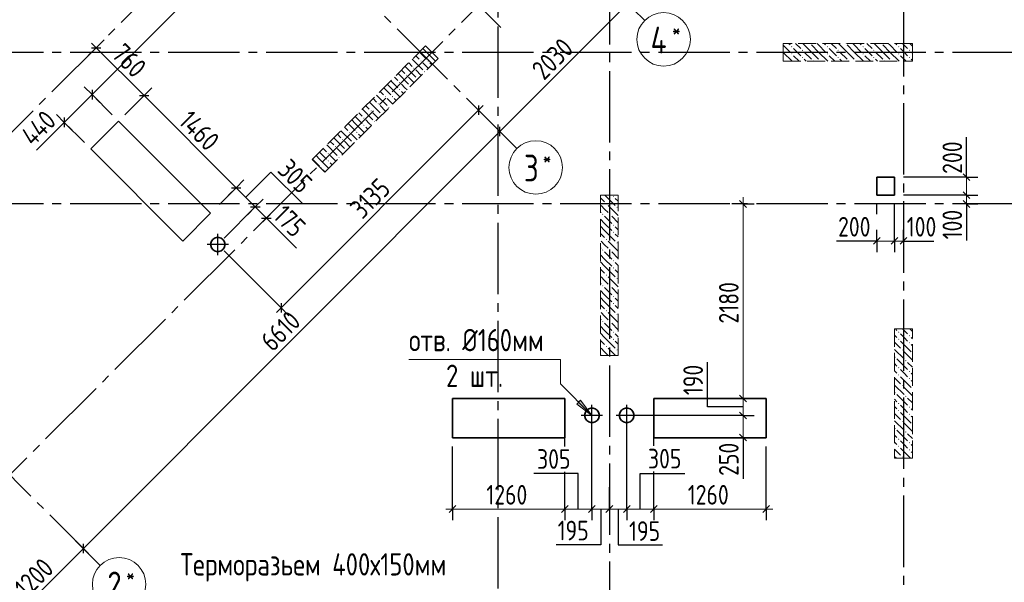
# Model space of a CAD drawing. Header units: millimetres. Extents: x 0 to 43617, y 0 to 59400.
# Tile 8 of 23: x 16458 to 27505, y 13089 to 19396. Entities that reach past the tile are written whole.
import ezdxf

# ---------------------------------------------------------------- set-up
doc = ezdxf.new("R2010")
doc.units = ezdxf.units.MM
doc.linetypes.add('______2', pattern=[270, 200, -70])
doc.linetypes.add('______5', pattern=[1100, 800, -100, 100, -100])
for name, color, linetype, lineweight in [('Standard', 7, 'Continuous', 25), ('ЖБ Перекрытие верхний уровень', 7, 'Continuous', 35), ('ЖБ Пилон', 7, 'Continuous', 35), ('Оси', 40, '______5', 18), ('Примечания', 7, 'Continuous', 25), ('Размерная выноска', 7, 'Continuous', 13)]:
    doc.layers.add(name, color=color, linetype=linetype, lineweight=lineweight)
doc.styles.add('GOST 2.304-81', font='txt')
doc.styles.add('ISOCPEUR', font='txt')

msp = doc.modelspace()

# ---------------------------------------------------------------- hatches: boundary and pattern name
at = {"layer": 'ЖБ Пилон', "linetype": 'Continuous', "lineweight": 18, "transparency": 33554687}
for points in [[(25324, 19130), (25321, 19127), (25318, 19130)], [(25724, 19130), (25721, 19127), (25718, 19130)], [(26124, 19130), (26121, 19127), (26118, 19130)], [(25114, 19093), (25121, 19100), (25127, 19093), (25121, 19087)], [(25114, 19013), (25121, 19020), (25127, 19013), (25121, 19007)], [(25234, 19053), (25241, 19060), (25247, 19053), (25241, 19047)], [(25514, 19093), (25521, 19100), (25527, 19093), (25521, 19087)], [(25514, 19013), (25521, 19020), (25527, 19013), (25521, 19007)], [(25634, 19053), (25641, 19060), (25647, 19053), (25641, 19047)], [(25914, 19093), (25921, 19100), (25927, 19093), (25921, 19087)], [(25914, 19013), (25921, 19020), (25927, 19013), (25921, 19007)], [(26034, 19053), (26041, 19060), (26047, 19053), (26041, 19047)], [(26314, 19093), (26321, 19100), (26327, 19093), (26321, 19087)], [(26314, 19013), (26321, 19020), (26327, 19013), (26321, 19007)], [(26434, 19053), (26441, 19060), (26447, 19053), (26441, 19047)], [(20954, 18933), (20961, 18940), (20967, 18933), (20961, 18927)], [(21034, 18933), (21041, 18940), (21047, 18933), (21041, 18927)], [(25034, 18933), (25041, 18940), (25047, 18933), (25044, 18930), (25038, 18930)], [(25234, 18973), (25241, 18980), (25247, 18973), (25241, 18967)], [(25354, 18933), (25361, 18940), (25367, 18933), (25364, 18930), (25358, 18930)], [(25434, 18933), (25441, 18940), (25447, 18933), (25444, 18930), (25438, 18930)], [(25634, 18973), (25641, 18980), (25647, 18973), (25641, 18967)], [(25754, 18933), (25761, 18940), (25767, 18933), (25764, 18930), (25758, 18930)], [(25834, 18933), (25841, 18940), (25847, 18933), (25844, 18930), (25838, 18930)], [(26034, 18973), (26041, 18980), (26047, 18973), (26041, 18967)], [(26154, 18933), (26161, 18940), (26167, 18933), (26164, 18930), (26158, 18930)], [(26234, 18933), (26241, 18940), (26247, 18933), (26244, 18930), (26238, 18930)], [(26434, 18973), (26441, 18980), (26447, 18973), (26441, 18967)], [(20874, 18853), (20881, 18860), (20887, 18853), (20881, 18847)], [(20994, 18813), (21001, 18820), (21007, 18813), (21001, 18807)], [(20714, 18693), (20721, 18700), (20727, 18693), (20721, 18687)], [(20794, 18773), (20801, 18780), (20807, 18773), (20801, 18767)], [(20914, 18733), (20921, 18740), (20927, 18733), (20921, 18727)], [(20714, 18613), (20721, 18620), (20727, 18613), (20721, 18607)], [(20834, 18653), (20841, 18660), (20847, 18653), (20841, 18647)], [(20474, 18453), (20481, 18460), (20487, 18453), (20481, 18447)], [(20554, 18533), (20561, 18540), (20567, 18533), (20561, 18527)], [(20634, 18533), (20641, 18540), (20647, 18533), (20641, 18527)], [(20394, 18373), (20401, 18380), (20407, 18373), (20401, 18367)], [(20514, 18333), (20521, 18340), (20527, 18333), (20521, 18327)], [(20594, 18413), (20601, 18420), (20607, 18413), (20601, 18407)], [(20314, 18293), (20321, 18300), (20327, 18293), (20321, 18287)], [(20434, 18253), (20441, 18260), (20447, 18253), (20441, 18247)], [(20154, 18133), (20161, 18140), (20167, 18133), (20161, 18127)], [(20234, 18133), (20241, 18140), (20247, 18133), (20241, 18127)], [(20314, 18213), (20321, 18220), (20327, 18213), (20321, 18207)], [(20074, 18053), (20081, 18060), (20087, 18053), (20081, 18047)], [(20194, 18013), (20201, 18020), (20207, 18013), (20201, 18007)], [(19914, 17893), (19921, 17900), (19927, 17893), (19921, 17887)], [(19994, 17973), (20001, 17980), (20007, 17973), (20001, 17967)], [(20114, 17933), (20121, 17940), (20127, 17933), (20121, 17927)], [(19914, 17813), (19921, 17820), (19927, 17813), (19921, 17807)], [(20034, 17853), (20041, 17860), (20047, 17853), (20041, 17847)], [(19836, 17734), (19841, 17740), (19847, 17733), (19842, 17728)], [(23114, 17413), (23121, 17420), (23127, 17413), (23121, 17407)], [(23034, 17333), (23041, 17340), (23047, 17333), (23041, 17327)], [(23154, 17293), (23161, 17300), (23167, 17293), (23161, 17287)], [(22994, 17213), (23001, 17220), (23007, 17213), (23001, 17207)], [(23074, 17213), (23081, 17220), (23087, 17213), (23081, 17207)], [(23114, 17093), (23121, 17100), (23127, 17093), (23121, 17087)], [(23114, 17013), (23121, 17020), (23127, 17013), (23121, 17007)], [(23034, 16933), (23041, 16940), (23047, 16933), (23041, 16927)], [(22994, 16813), (23001, 16820), (23007, 16813), (23001, 16807)], [(23074, 16813), (23081, 16820), (23087, 16813), (23081, 16807)], [(23154, 16893), (23161, 16900), (23167, 16893), (23161, 16887)], [(23114, 16693), (23121, 16700), (23127, 16693), (23121, 16687)], [(23114, 16613), (23121, 16620), (23127, 16613), (23121, 16607)], [(23034, 16533), (23041, 16540), (23047, 16533), (23041, 16527)], [(23154, 16493), (23161, 16500), (23167, 16493), (23161, 16487)], [(22994, 16413), (23001, 16420), (23007, 16413), (23001, 16407)], [(23074, 16413), (23081, 16420), (23087, 16413), (23081, 16407)], [(23114, 16293), (23121, 16300), (23127, 16293), (23121, 16287)], [(23034, 16133), (23041, 16140), (23047, 16133), (23041, 16127)], [(23114, 16213), (23121, 16220), (23127, 16213), (23121, 16207)], [(22994, 16013), (23001, 16020), (23007, 16013), (23001, 16007)], [(23074, 16013), (23081, 16020), (23087, 16013), (23081, 16007)], [(23154, 16093), (23161, 16100), (23167, 16093), (23161, 16087)], [(23114, 15893), (23121, 15900), (23127, 15893), (23121, 15887)], [(23114, 15813), (23121, 15820), (23127, 15813), (23121, 15807)], [(26314, 15893), (26321, 15900), (26327, 15893), (26321, 15887)], [(26314, 15813), (26321, 15820), (26327, 15813), (26321, 15807)], [(26434, 15853), (26441, 15860), (26447, 15853), (26441, 15847)], [(23034, 15733), (23041, 15740), (23047, 15733), (23041, 15727)], [(23154, 15693), (23161, 15700), (23167, 15693), (23161, 15687)], [(26354, 15693), (26361, 15700), (26367, 15693), (26361, 15687)], [(26434, 15773), (26441, 15780), (26447, 15773), (26441, 15767)], [(26274, 15613), (26281, 15620), (26287, 15613), (26281, 15607)], [(26394, 15573), (26401, 15580), (26407, 15573), (26401, 15567)], [(26314, 15493), (26321, 15500), (26327, 15493), (26321, 15487)], [(26314, 15413), (26321, 15420), (26327, 15413), (26321, 15407)], [(26434, 15453), (26441, 15460), (26447, 15453), (26441, 15447)], [(26434, 15373), (26441, 15380), (26447, 15373), (26441, 15367)], [(26354, 15293), (26361, 15300), (26367, 15293), (26361, 15287)], [(26274, 15213), (26281, 15220), (26287, 15213), (26281, 15207)], [(26394, 15173), (26401, 15180), (26407, 15173), (26401, 15167)], [(26314, 15093), (26321, 15100), (26327, 15093), (26321, 15087)], [(26434, 15053), (26441, 15060), (26447, 15053), (26441, 15047)], [(26314, 15013), (26321, 15020), (26327, 15013), (26321, 15007)], [(26434, 14973), (26441, 14980), (26447, 14973), (26441, 14967)], [(26274, 14813), (26281, 14820), (26287, 14813), (26281, 14807)], [(26354, 14893), (26361, 14900), (26367, 14893), (26361, 14887)], [(26314, 14693), (26321, 14700), (26327, 14693), (26321, 14687)], [(26394, 14773), (26401, 14780), (26407, 14773), (26401, 14767)], [(26314, 14613), (26321, 14620), (26327, 14613), (26321, 14607)], [(26434, 14653), (26441, 14660), (26447, 14653), (26441, 14647)], [(26354, 14493), (26361, 14500), (26367, 14493), (26361, 14487)], [(26434, 14573), (26441, 14580), (26447, 14573), (26441, 14567)]]:
    msp.add_hatch(color=7, dxfattribs=at).paths.add_polyline_path(points, flags=16)
at = {"layer": 'Примечания', "linetype": 'Continuous', "lineweight": 13, "transparency": 33554687}
msp.add_hatch(color=7, dxfattribs=at).paths.add_polyline_path([(22752, 15130), (22879, 14960), (22709, 15087)], flags=16)

# ---------------------------------------------------------------- linework, layer by layer
at = {"layer": 'Standard', "color": 7, "linetype": 'Continuous', "lineweight": 13, "transparency": 33554687}
for p, q in [((19351, 20637), (17270, 18556)), ((21847, 18142), (23282, 19577)), ((17316, 19082), (17263, 19135)), ((17316, 19082), (17854, 18545)), ((17270, 18556), (16959, 18245)), ((17854, 18545), (18886, 17513)), ((21606, 18382), (19391, 16167)), ((21606, 18382), (21659, 18435)), ((16959, 18245), (16906, 18192)), ((17173, 13468), (21847, 18142)), ((27082, 17630), (27082, 17705)), ((27082, 17630), (27082, 17430)), ((18886, 17513), (19102, 17297)), ((24574, 17330), (24574, 17405)), ((27082, 17430), (27082, 17330)), ((19102, 17297), (19226, 17173)), ((27082, 17330), (27082, 17255)), ((19226, 17173), (19279, 17120)), ((26074, 16915), (25999, 16915)), ((26074, 16915), (26274, 16915)), ((26274, 16915), (26374, 16915)), ((26374, 16915), (26449, 16915)), ((19391, 16167), (19338, 16114)), ((24574, 15150), (24574, 14960)), ((24574, 14960), (24574, 14710)), ((24574, 14710), (24574, 14635)), ((21314, 13910), (21239, 13910)), ((22574, 13910), (22879, 13910)), ((22879, 13910), (23074, 13910)), ((23074, 13910), (23269, 13910)), ((23269, 13910), (23574, 13910)), ((23574, 13910), (24834, 13910)), ((24834, 13910), (24909, 13910)), ((16324, 12619), (17173, 13468))]:
    msp.add_line(p, q, dxfattribs=at)
at = {"layer": 'Standard', "color": 251, "linetype": 'Continuous', "lineweight": -3, "true_color": 0x656565, "transparency": 33554687}
for p, q in [((17316, 19082), (17405, 19171)), ((17316, 19082), (17228, 18994)), ((17316, 19082), (17316, 19082)), ((17270, 18556), (17181, 18645)), ((17854, 18545), (17942, 18634)), ((17270, 18556), (17358, 18468)), ((17270, 18556), (17497, 18330)), ((17854, 18545), (17638, 18330)), ((17854, 18545), (17765, 18457)), ((21606, 18382), (21518, 18471)), ((21606, 18382), (21529, 18459)), ((21606, 18382), (21694, 18294)), ((16959, 18245), (16870, 18334)), ((16959, 18245), (17047, 18157)), ((16959, 18245), (17186, 18018)), ((21847, 18142), (21758, 18230)), ((21847, 18142), (21935, 18053)), ((21847, 18142), (21965, 18023)), ((18886, 17513), (18974, 17601)), ((27082, 17630), (26957, 17630)), ((27082, 17630), (27207, 17630)), ((18886, 17513), (18699, 17325)), ((18886, 17513), (18798, 17424)), ((19102, 17297), (19190, 17385)), ((27082, 17430), (26957, 17430)), ((27082, 17430), (27207, 17430)), ((19102, 17297), (18752, 16947)), ((19102, 17297), (19013, 17209)), ((19226, 17173), (19314, 17262)), ((24574, 17330), (24449, 17330)), ((24574, 17330), (24699, 17330)), ((24574, 17330), (24574, 17330)), ((26074, 17217), (26074, 17330)), ((27082, 17330), (26957, 17330)), ((27082, 17330), (27207, 17330)), ((27082, 17330), (27082, 17330)), ((19226, 17173), (19137, 17085)), ((19226, 17173), (19226, 17173)), ((26074, 16915), (26074, 17040)), ((26274, 16915), (26274, 17040)), ((26374, 16915), (26374, 17040)), ((26074, 16915), (26074, 16790)), ((26274, 16915), (26274, 16790)), ((26374, 16915), (26374, 16790)), ((26374, 16915), (26374, 16915)), ((19391, 16167), (18752, 16806)), ((19391, 16167), (19302, 16255)), ((19391, 16167), (19479, 16078)), ((24574, 15150), (24449, 15150)), ((24574, 15150), (24699, 15150)), ((24574, 14960), (24449, 14960)), ((24574, 14960), (24699, 14960)), ((22574, 14613), (22574, 14710)), ((23574, 14617), (23574, 14710)), ((24574, 14710), (24449, 14710)), ((24574, 14710), (24699, 14710)), ((24574, 14710), (24574, 14710)), ((21314, 13910), (21314, 14610)), ((24834, 13910), (24834, 14610)), ((21314, 13910), (21314, 14035)), ((22574, 13910), (22574, 14035)), ((22879, 13910), (22879, 14035)), ((23074, 13910), (23074, 14035)), ((23269, 13910), (23269, 14035)), ((23574, 13910), (23574, 14035)), ((24834, 13910), (24834, 14035)), ((21314, 13910), (21314, 13785)), ((22574, 13910), (22574, 13785)), ((22879, 13910), (22879, 13785)), ((23074, 13910), (23074, 13785)), ((23269, 13910), (23269, 13785)), ((23574, 13910), (23574, 13785)), ((24834, 13910), (24834, 13785)), ((17173, 13468), (17084, 13556)), ((17173, 13468), (17261, 13379)), ((17173, 13468), (17291, 13349))]:
    msp.add_line(p, q, dxfattribs=at)
at = {"layer": 'Standard', "color": 7, "linetype": 'Continuous', "lineweight": 25, "transparency": 33554687}
for p, q in [((17263, 19082), (17369, 19082)), ((17270, 18609), (17270, 18503)), ((17801, 18545), (17907, 18545)), ((21606, 18435), (21606, 18329)), ((16959, 18298), (16959, 18192)), ((21847, 18089), (21847, 18195)), ((27045, 17668), (27120, 17592)), ((18833, 17513), (18939, 17513)), ((27045, 17468), (27120, 17392)), ((24536, 17368), (24611, 17292)), ((27045, 17368), (27120, 17292)), ((19049, 17297), (19155, 17297)), ((19173, 17173), (19279, 17173)), ((26036, 16878), (26111, 16953)), ((26236, 16878), (26311, 16953)), ((26336, 16878), (26411, 16953)), ((19391, 16220), (19391, 16114)), ((24536, 15187), (24611, 15112)), ((24536, 14997), (24611, 14922)), ((24536, 14748), (24611, 14673)), ((21277, 13873), (21351, 13948)), ((22536, 13873), (22612, 13948)), ((22841, 13873), (22916, 13948)), ((23036, 13873), (23112, 13948)), ((23231, 13873), (23307, 13948)), ((23536, 13873), (23612, 13948)), ((24797, 13873), (24872, 13948)), ((17173, 13415), (17173, 13521))]:
    msp.add_line(p, q, dxfattribs=at)
at = {"layer": 'Standard', "color": 8, "linetype": '______5', "lineweight": -3, "transparency": 33554687}
for p, q in [((18681, 16757), (18681, 16996)), ((18801, 16876), (18562, 16876)), ((22879, 14840), (22879, 15080)), ((23269, 14840), (23269, 15080)), ((22998, 14960), (22759, 14960)), ((23389, 14960), (23149, 14960))]:
    msp.add_line(p, q, dxfattribs=at)
at = {"layer": 'Standard', "color": 251, "linetype": 'Continuous', "lineweight": -3, "true_color": 0x656565, "transparency": 33554687}
for points in [[(27082, 17630), (27065, 17630), (27065, 17630), (26374, 17630)], [(27082, 17430), (27065, 17430), (27065, 17430), (26374, 17430)], [(26274, 16915), (26274, 16932), (26274, 16932), (26274, 17330)], [(26074, 16915), (26074, 16932), (26074, 16932), (26074, 16932)], [(24574, 15150), (24557, 15150), (24557, 15150), (23674, 15150)], [(24574, 14960), (24557, 14960), (24557, 14960), (23369, 14960)], [(22879, 13910), (22879, 13927), (22879, 13927), (22879, 14199), (22879, 14199), (22879, 14860)], [(23269, 13910), (23269, 13927), (23269, 13927), (23269, 14286), (23269, 14286), (23269, 14860)], [(22574, 13910), (22574, 13927), (22574, 13927), (22574, 14131), (22574, 14131), (22574, 14328)], [(23574, 13910), (23574, 13927), (23574, 13927), (23574, 14332)], [(23074, 13910), (23074, 13927), (23074, 13927), (23074, 14156)]]:
    msp.add_lwpolyline(points, dxfattribs=at)
at = {"layer": 'Standard', "color": 7, "linetype": 'Continuous', "lineweight": 13, "transparency": 33554687}
for points in [[(24574, 17330), (24574, 15977), (24574, 15977), (24574, 15150)], [(21314, 13910), (21662, 13910), (21662, 13910), (21737, 13910), (21737, 13910), (22574, 13910)]]:
    msp.add_lwpolyline(points, dxfattribs=at)
at = {"layer": 'ЖБ Перекрытие верхний уровень', "color": 7, "linetype": 'Continuous', "lineweight": 35, "transparency": 33554687}
for p, q in [((17567, 18259), (17256, 17948)), ((18600, 17226), (17567, 18259)), ((17256, 17948), (18289, 16915)), ((26274, 17630), (26074, 17630)), ((26074, 17630), (26074, 17430)), ((26274, 17430), (26274, 17630)), ((26074, 17430), (26274, 17430)), ((18289, 16915), (18600, 17226)), ((18609, 16913), (18601, 16889)), ((18624, 16933), (18609, 16913)), ((18644, 16948), (18624, 16933)), ((18668, 16956), (18644, 16948)), ((18694, 16956), (18668, 16956)), ((18718, 16948), (18694, 16956)), ((18738, 16933), (18718, 16948)), ((18753, 16913), (18738, 16933)), ((18761, 16889), (18753, 16913)), ((18601, 16889), (18601, 16864)), ((18601, 16864), (18609, 16840)), ((18609, 16840), (18624, 16819)), ((18624, 16819), (18644, 16805)), ((18644, 16805), (18668, 16797)), ((18668, 16797), (18694, 16797)), ((18694, 16797), (18718, 16805)), ((18718, 16805), (18738, 16819)), ((18738, 16819), (18753, 16840)), ((18753, 16840), (18761, 16864)), ((18761, 16864), (18761, 16889)), ((22574, 15150), (21314, 15150)), ((21314, 15150), (21314, 14710)), ((22574, 14710), (22574, 15150)), ((24834, 15150), (23574, 15150)), ((23574, 15150), (23574, 14710)), ((24834, 14710), (24834, 15150)), ((22842, 15032), (22822, 15017)), ((22866, 15040), (22842, 15032)), ((22892, 15040), (22866, 15040)), ((22916, 15032), (22892, 15040)), ((22936, 15017), (22916, 15032)), ((23232, 15032), (23212, 15017)), ((23256, 15040), (23232, 15032)), ((23282, 15040), (23256, 15040)), ((23306, 15032), (23282, 15040)), ((23326, 15017), (23306, 15032)), ((22807, 14997), (22799, 14973)), ((22799, 14973), (22799, 14947)), ((22799, 14947), (22807, 14923)), ((22822, 15017), (22807, 14997)), ((22807, 14923), (22822, 14903)), ((22951, 14997), (22936, 15017)), ((22936, 14903), (22951, 14923)), ((22959, 14973), (22951, 14997)), ((22951, 14923), (22959, 14947)), ((22959, 14947), (22959, 14973)), ((23197, 14997), (23189, 14973)), ((23189, 14973), (23189, 14947)), ((23189, 14947), (23197, 14923)), ((23212, 15017), (23197, 14997)), ((23197, 14923), (23212, 14903)), ((23341, 14997), (23326, 15017)), ((23326, 14903), (23341, 14923)), ((23349, 14973), (23341, 14997)), ((23341, 14923), (23349, 14947)), ((23349, 14947), (23349, 14973)), ((22822, 14903), (22842, 14888)), ((22842, 14888), (22866, 14880)), ((22866, 14880), (22892, 14880)), ((22892, 14880), (22916, 14888)), ((22916, 14888), (22936, 14903)), ((23212, 14903), (23232, 14888)), ((23232, 14888), (23256, 14880)), ((23256, 14880), (23282, 14880)), ((23282, 14880), (23306, 14888)), ((23306, 14888), (23326, 14903)), ((21314, 14710), (22574, 14710)), ((23574, 14710), (24834, 14710))]:
    msp.add_line(p, q, dxfattribs=at)
at = {"layer": 'ЖБ Пилон', "color": 253, "linetype": '______2', "lineweight": 13, "true_color": 0xa0a0a0, "transparency": 33554687}
for p, q in [((26474, 19130), (25024, 19130)), ((25024, 19130), (25024, 18930)), ((26474, 18930), (26474, 19130)), ((21013, 19102), (19740, 17829)), ((21155, 18961), (21013, 19102)), ((19882, 17688), (21155, 18961)), ((25024, 18930), (26474, 18930)), ((19740, 17829), (19882, 17688)), ((22974, 17430), (22974, 15630)), ((23174, 17430), (22974, 17430)), ((23174, 15630), (23174, 17430)), ((26274, 15930), (26274, 14480)), ((26474, 15930), (26274, 15930)), ((26474, 14480), (26474, 15930)), ((22974, 15630), (23174, 15630)), ((26274, 14480), (26474, 14480))]:
    msp.add_line(p, q, dxfattribs=at)
at = {"layer": 'ЖБ Пилон', "color": 9, "linetype": 'Continuous', "lineweight": 18, "true_color": 0xc7c7c7, "transparency": 33554687}
for p, q in [((25084, 19130), (25101, 19113)), ((25164, 19130), (25221, 19073)), ((25341, 19033), (25244, 19130)), ((25341, 19113), (25421, 19033)), ((25421, 19113), (25404, 19130)), ((25421, 19113), (25501, 19033)), ((25484, 19130), (25501, 19113)), ((25564, 19130), (25621, 19073)), ((25741, 19033), (25644, 19130)), ((25741, 19113), (25821, 19033)), ((25821, 19113), (25804, 19130)), ((25821, 19113), (25901, 19033)), ((25884, 19130), (25901, 19113)), ((25964, 19130), (26021, 19073)), ((26141, 19033), (26044, 19130)), ((26141, 19113), (26221, 19033)), ((26221, 19113), (26204, 19130)), ((26221, 19113), (26301, 19033)), ((26284, 19130), (26301, 19113)), ((26364, 19130), (26421, 19073)), ((26474, 19100), (26444, 19130)), ((20943, 19032), (21021, 18953)), ((20983, 19072), (21021, 19033)), ((21021, 19033), (21124, 18930)), ((25024, 19110), (25101, 19033)), ((25024, 19030), (25124, 18930)), ((25181, 19033), (25141, 19073)), ((25221, 18993), (25181, 19033)), ((25261, 19033), (25341, 18953)), ((25341, 19033), (25421, 18953)), ((25421, 19033), (25524, 18930)), ((25581, 19033), (25541, 19073)), ((25621, 18993), (25581, 19033)), ((25661, 19033), (25741, 18953)), ((25741, 19033), (25821, 18953)), ((25821, 19033), (25924, 18930)), ((25981, 19033), (25941, 19073)), ((26021, 18993), (25981, 19033)), ((26061, 19033), (26141, 18953)), ((26141, 19033), (26221, 18953)), ((26221, 19033), (26324, 18930)), ((26381, 19033), (26341, 19073)), ((26421, 18993), (26381, 19033)), ((26461, 19033), (26474, 19020)), ((20823, 18912), (20861, 18873)), ((20863, 18952), (20981, 18833)), ((20903, 18992), (20941, 18953)), ((21021, 18873), (20981, 18913)), ((21061, 18913), (21084, 18890)), ((25141, 18993), (25204, 18930)), ((25261, 18953), (25284, 18930)), ((25541, 18993), (25604, 18930)), ((25661, 18953), (25684, 18930)), ((25941, 18993), (26004, 18930)), ((26061, 18953), (26084, 18930)), ((26341, 18993), (26404, 18930)), ((26461, 18953), (26474, 18940)), ((20703, 18792), (20821, 18673)), ((20743, 18832), (20781, 18793)), ((20783, 18872), (20901, 18753)), ((20964, 18770), (20901, 18833)), ((21044, 18850), (21021, 18873)), ((20583, 18672), (20621, 18633)), ((20623, 18712), (20701, 18633)), ((20663, 18752), (20701, 18713)), ((20781, 18633), (20741, 18673)), ((20884, 18690), (20821, 18753)), ((20503, 18592), (20541, 18553)), ((20543, 18632), (20621, 18553)), ((20621, 18633), (20724, 18530)), ((20741, 18593), (20764, 18570)), ((20804, 18610), (20781, 18633)), ((20383, 18472), (20501, 18353)), ((20423, 18512), (20461, 18473)), ((20463, 18552), (20581, 18433)), ((20621, 18473), (20581, 18513)), ((20644, 18450), (20621, 18473)), ((20661, 18513), (20684, 18490)), ((20263, 18352), (20301, 18313)), ((20303, 18392), (20421, 18273)), ((20343, 18432), (20381, 18393)), ((20484, 18290), (20421, 18353)), ((20564, 18370), (20501, 18433)), ((20143, 18232), (20221, 18153)), ((20183, 18272), (20221, 18233)), ((20221, 18233), (20324, 18130)), ((20223, 18312), (20301, 18233)), ((20381, 18233), (20341, 18273)), ((20404, 18210), (20381, 18233)), ((20063, 18152), (20181, 18033)), ((20103, 18192), (20141, 18153)), ((20341, 18193), (20364, 18170)), ((19943, 18032), (19981, 17993)), ((19983, 18072), (20101, 17953)), ((20023, 18112), (20061, 18073)), ((20164, 17970), (20101, 18033)), ((20221, 18073), (20181, 18113)), ((20244, 18050), (20221, 18073)), ((20261, 18113), (20284, 18090)), ((19823, 17912), (19901, 17833)), ((19863, 17952), (19901, 17913)), ((19903, 17992), (20021, 17873)), ((20084, 17890), (20021, 17953)), ((19743, 17832), (19821, 17753)), ((19783, 17872), (19821, 17833)), ((19821, 17833), (19924, 17730)), ((19981, 17833), (19941, 17873)), ((19941, 17793), (19964, 17770)), ((20004, 17810), (19981, 17833)), ((19861, 17713), (19884, 17690)), ((22974, 17400), (23021, 17353)), ((23024, 17430), (23141, 17313)), ((23141, 17393), (23174, 17360)), ((22974, 17240), (22981, 17233)), ((23021, 17273), (22981, 17313)), ((23061, 17233), (23021, 17273)), ((23061, 17313), (23174, 17200)), ((23021, 17113), (22974, 17160)), ((23021, 17193), (23101, 17113)), ((23101, 17193), (23174, 17120)), ((22974, 17080), (23021, 17033)), ((23021, 17113), (23101, 17033)), ((23021, 17033), (23141, 16913)), ((23174, 17040), (23141, 17073)), ((22974, 17000), (23021, 16953)), ((23021, 16873), (22981, 16913)), ((23061, 16913), (23174, 16800)), ((23141, 16993), (23174, 16960)), ((22974, 16840), (22981, 16833)), ((23061, 16833), (23021, 16873)), ((23021, 16793), (23101, 16713)), ((23101, 16793), (23174, 16720)), ((23021, 16713), (22974, 16760)), ((23021, 16713), (23101, 16633)), ((22974, 16680), (23021, 16633)), ((22974, 16600), (23021, 16553)), ((23021, 16633), (23141, 16513)), ((23174, 16640), (23141, 16673)), ((23141, 16593), (23174, 16560)), ((23021, 16473), (22981, 16513)), ((23061, 16433), (23021, 16473)), ((23061, 16513), (23174, 16400)), ((22974, 16440), (22981, 16433)), ((23021, 16313), (22974, 16360)), ((23021, 16393), (23101, 16313)), ((23101, 16393), (23174, 16320)), ((22974, 16280), (23021, 16233)), ((23021, 16313), (23101, 16233)), ((23174, 16240), (23141, 16273)), ((22974, 16200), (23021, 16153)), ((23021, 16233), (23141, 16113)), ((23141, 16193), (23174, 16160)), ((22974, 16040), (22981, 16033)), ((23021, 16073), (22981, 16113)), ((23061, 16033), (23021, 16073)), ((23061, 16113), (23174, 16000)), ((23021, 15913), (22974, 15960)), ((23021, 15993), (23101, 15913)), ((23021, 15913), (23101, 15833)), ((23101, 15993), (23174, 15920)), ((26284, 15930), (26301, 15913)), ((26364, 15930), (26421, 15873)), ((26474, 15900), (26444, 15930)), ((22974, 15880), (23021, 15833)), ((22974, 15800), (23021, 15753)), ((23021, 15833), (23141, 15713)), ((23174, 15840), (23141, 15873)), ((26274, 15860), (26301, 15833)), ((26381, 15833), (26341, 15873)), ((26421, 15793), (26381, 15833)), ((26461, 15833), (26474, 15820)), ((23021, 15673), (22981, 15713)), ((23061, 15713), (23144, 15630)), ((23141, 15793), (23174, 15760)), ((26274, 15780), (26341, 15713)), ((26274, 15700), (26381, 15593)), ((26341, 15793), (26461, 15673)), ((26461, 15753), (26474, 15740)), ((22974, 15640), (22981, 15633)), ((23061, 15633), (23021, 15673)), ((26301, 15593), (26421, 15473)), ((26381, 15673), (26474, 15580)), ((26274, 15540), (26301, 15513)), ((26381, 15433), (26341, 15473)), ((26474, 15500), (26421, 15553)), ((26274, 15460), (26301, 15433)), ((26274, 15380), (26341, 15313)), ((26341, 15393), (26461, 15273)), ((26421, 15393), (26381, 15433)), ((26461, 15433), (26474, 15420)), ((26274, 15300), (26381, 15193)), ((26381, 15273), (26474, 15180)), ((26461, 15353), (26474, 15340)), ((26274, 15140), (26301, 15113)), ((26301, 15193), (26421, 15073)), ((26474, 15100), (26421, 15153)), ((26274, 15060), (26301, 15033)), ((26381, 15033), (26341, 15073)), ((26421, 14993), (26381, 15033)), ((26461, 15033), (26474, 15020)), ((26274, 14980), (26341, 14913)), ((26341, 14993), (26461, 14873)), ((26461, 14953), (26474, 14940)), ((26274, 14900), (26381, 14793)), ((26381, 14873), (26474, 14780)), ((26274, 14740), (26301, 14713)), ((26301, 14793), (26421, 14673)), ((26474, 14700), (26421, 14753)), ((26274, 14660), (26301, 14633)), ((26381, 14633), (26341, 14673)), ((26341, 14593), (26454, 14480)), ((26421, 14593), (26381, 14633)), ((26461, 14633), (26474, 14620)), ((26274, 14580), (26341, 14513)), ((26274, 14500), (26294, 14480)), ((26461, 14553), (26474, 14540))]:
    msp.add_line(p, q, dxfattribs=at)
at = {"layer": 'Оси', "color": 8, "linetype": '______5', "lineweight": -3, "transparency": 33554687}
for p, q in [((21824, 57820), (21824, 7100)), ((12153, 13919), (31163, 32929)), ((14416, 12363), (33072, 31020)), ((23471, 19388), (16584, 26275)), ((23074, 24320), (23074, 7100)), ((22036, 17952), (15820, 24169)), ((26374, 23960), (26374, 7100)), ((17362, 13278), (10923, 19717)), ((33224, 19030), (4600, 19030)), ((33224, 17330), (4600, 17330))]:
    msp.add_line(p, q, dxfattribs=at)
at = {"layer": 'Оси', "color": 7, "linetype": 'Continuous', "lineweight": 13, "transparency": 33554687}
for centre in [(23683, 19176), (22248, 17740), (17574, 13066)]:
    msp.add_circle(centre, 300, dxfattribs=at)
at = {"layer": 'Примечания', "color": 7, "linetype": 'Continuous', "lineweight": 13, "transparency": 33554687}
for p, q in [((22709, 15087), (22752, 15130)), ((22879, 14960), (22709, 15087)), ((22731, 15108), (22720, 15119)), ((22752, 15130), (22879, 14960)), ((22879, 14960), (22879, 14960)), ((22879, 14960), (22879, 14960)), ((22879, 14960), (22879, 14960))]:
    msp.add_line(p, q, dxfattribs=at)
msp.add_lwpolyline([(22879, 14960), (22525, 15314), (22525, 15587), (20826, 15587)], dxfattribs=at)
at = {"layer": 'Размерная выноска', "color": 7, "linetype": 'Continuous', "lineweight": 25, "transparency": 33554687}
for p, q in [((21608, 19555), (21855, 19308)), ((16959, 18245), (16648, 17934)), ((27082, 17630), (27082, 18080)), ((27082, 17330), (27082, 16920)), ((19226, 17173), (19565, 16834)), ((26084, 16915), (25624, 16915)), ((26374, 16915), (26714, 16915)), ((24574, 14710), (24574, 14250))]:
    msp.add_line(p, q, dxfattribs=at)
for points in [[(18994, 17405), (19277, 17688), (19630, 17334)], [(24574, 15055), (24174, 15055), (24174, 15555)], [(22726, 13910), (22726, 14310), (22226, 14310)], [(23421, 13910), (23421, 14310), (23921, 14310)], [(22977, 13910), (22977, 13510), (22477, 13510)], [(23172, 13910), (23172, 13510), (23672, 13510)]]:
    msp.add_lwpolyline(points, dxfattribs=at)

# ---------------------------------------------------------------- texts
at = {"layer": 'Standard', "color": 7, "linetype": 'Continuous', "lineweight": 25, "transparency": 33554687, "char_height": 220, "attachment_point": 7, "style": 'GOST 2.304-81'}
for s, insert, width, rotation in [('2030', (22341, 18707), 657.05, 45), ('760', (17477, 18993), 531.97, 315), ('440', (16609, 17967), 531.97, 45), ('1460', (18228, 18241), 625.73, 315), ('200', (27032, 17668), 531.96, 90), ('305', (19338, 17697), 500.82, 315), ('3135', (20303, 17150), 579.01, 45), ('175', (19288, 17182), 469.51, 315), ('100', (27032, 16933), 485.09, 90), ('2180', (24524, 15990), 625.73, 90), ('6610', (19297, 15663), 625.74, 45), ('190', (24124, 15187), 485.09, 90), ('250', (24524, 14282), 516.4, 90), ('1200', (16536, 12902), 625.73, 45)]:
    msp.add_mtext(s, dxfattribs=dict(at, insert=insert, width=width, rotation=rotation))
for s, insert, width in [('200', (25640, 16965), 531.97), ('100', (26411, 16965), 485.09), ('305', (22263, 14361), 500.83), ('305', (23507, 14365), 500.82), ('1260', (21694, 13960), 625.73), ('1260', (23954, 13960), 625.74), ('195', (22494, 13559), 469.51), ('195', (23295, 13553), 469.5)]:
    msp.add_mtext(s, dxfattribs=dict(at, insert=insert, width=width))
at = {"layer": 'Оси', "color": 7, "linetype": 'Continuous', "lineweight": 25, "transparency": 33554687, "attachment_point": 7, "style": 'ISOCPEUR'}
for s, insert, char_height, width in [('\\W0.80;*', (23777, 19193), 180, 215.89), ('\\W0.80;4', (23537, 19018), 300, 359.83), ('\\W0.80;*', (22326, 17758), 180, 215.91), ('\\W0.78;3', (22116, 17583), 300, 326.41), ('\\W0.80;*', (17652, 13084), 180, 215.9), ('\\W0.78;2', (17442, 12909), 300, 326.41)]:
    msp.add_mtext(s, dxfattribs=dict(at, insert=insert, char_height=char_height, width=width))
at = {"layer": 'Примечания', "color": 7, "linetype": 'Continuous', "lineweight": 25, "transparency": 33554687, "char_height": 250, "attachment_point": 7, "style": 'GOST 2.304-81'}
for s, insert, width in [('отв.\\~Ø160мм', (20826, 15679), 1673.43), ('2\\~шт.', (21242, 15279), 835.51), ('Терморазьем\\~400х150мм', (18261, 13097), 3189.08)]:
    msp.add_mtext(s, dxfattribs=dict(at, insert=insert, width=width))

doc.saveas('drawing.dxf')
